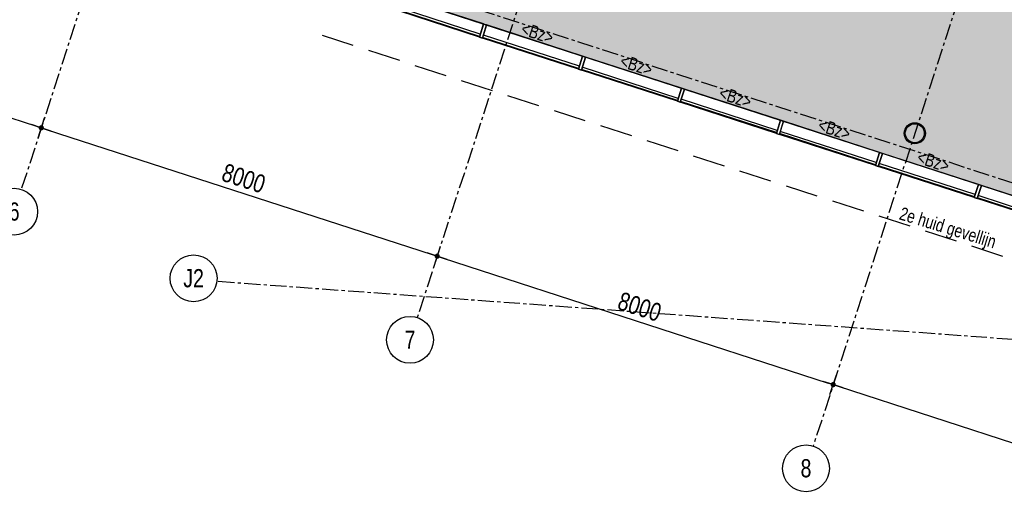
# Model space of a CAD drawing. Header units: millimetres. Extents: x -4106 to 114694, y -37499 to 54647.
# Tile 16 of 109: x 36163 to 55085, y -24055 to -14794. Entities that reach past the tile are written whole.
import ezdxf
from ezdxf.enums import TextEntityAlignment as Align

# ---------------------------------------------------------------- set-up
doc = ezdxf.new("R2010")
doc.units = ezdxf.units.MM
doc.header["$LTSCALE"] = 50
for name, pattern in [('B0301', [25, 12.5, -6.25, 0, -6.25]), ('XREF_05-werkset$0$B0703', [18.75, 12.5, -6.25]), ('XREF_STRAMIEN$0$B0201', [50, 31.25, -6.25, 6.25, -6.25]), ('XREF_STRAMIEN$0$B0202', [28.125, 18.75, -3.125, 3.125, -3.125])]:
    doc.linetypes.add(name, pattern=pattern)
for name, color, linetype in [('FOK_07_STRAMIEN', 13, 'B0301'), ('FOK_22_BINNENWANDEN', 2, 'Continuous'), ('XREF_05-werkset$0$AA01254-_egaal-254', 254, 'Continuous'), ('XREF_05-werkset$0$AI31----_BUITENKOZ', 242, 'Continuous'), ('XREF_05-werkset$0$AI31-O--_GLAS', 242, 'Continuous'), ('XREF_05-werkset$0$AL28XH2-_STAAL', 4, 'Continuous'), ('XREF_05-werkset$0$AL31----_BUITENKOZ', 2, 'Continuous'), ('XREF_05-werkset$0$AT$1A---_ALGEMEEN', 7, 'Continuous'), ('XREF_05_PLAFOND$0$AI45----_PLAFONDAFW', 2, 'Continuous'), ('XREF_STRAMIEN$0$AL$7A---_STRAMIEN', 1, 'XREF_STRAMIEN$0$B0201'), ('XREF_STRAMIEN$0$AM$1A---_ALGEMEEN', 1, 'Continuous'), ('XREF_STRAMIEN$0$BB$7A---_STRAMIEN', 7, 'Continuous'), ('XREF_STRAMIEN$0$BL$7A---_STRAMIEN', 1, 'XREF_STRAMIEN$0$B0202')]:
    doc.layers.add(name, color=color, linetype=linetype)
doc.styles.add('XREF_05-werkset$0$02_100', font='ABTPR.SHX', dxfattribs={"width": 0.8, "height": 250})
doc.styles.add('XREF_STRAMIEN$0$03_1', font='B-GBP.SHX', dxfattribs={"width": 0.8, "height": 3.5})
doc.styles.add('XREF_STRAMIEN$0$03_100', font='B-GBP.SHX', dxfattribs={"width": 0.8, "height": 350})
doc.dimstyles.new('XREF_STRAMIEN$0$03_100', dxfattribs={"dimscale": 100, "dimtxt": 2.5, "dimasz": 1, "dimexe": 2, "dimexo": 0, "dimgap": 1, "dimtad": 1, "dimdec": 0, "dimdsep": 46, "dimtxsty": 'XREF_STRAMIEN$0$03_100', "dimblk": 'XREF_STRAMIEN$0$abt-dot-m', "dimcen": 1, "dimdle": 1, "dimclre": 256, "dimclrt": 3, "dimadec": 3, "dimazin": 0, "dimtfac": 1, "dimtdec": 4, "dimtix": 1, "dimtmove": 2, "dimatfit": 3, "dimldrblk": 'XREF_STRAMIEN$0$dot', "dimfxl": 1, "dimtolj": 1, "dimtzin": 0, "dimarcsym": 0})

# ---------------------------------------------------------------- blocks, each defined once
blk = doc.blocks.new('XREF_05-werkset$0$281B406F')
for radius in [203, 183]:
    blk.add_circle((0, 0), radius)
blk = doc.blocks.new('XREF_05-werkset$0$V-H-28X00A_09145B1')
at = {"layer": 'XREF_05-werkset$0$AL28XH2-_STAAL'}
blk.add_blockref('XREF_05-werkset$0$281B406F', (53365, -16978), dxfattribs=at)
blk = doc.blocks.new('XREF_05-werkset$0$V-K-39-004_B09145W02')
at = {"color": 0, "linetype": 'ByBlock'}
blk.add_lwpolyline([(60, 0), (60, 265), (0, 265), (0, 0)], close=True, dxfattribs=at)
blk = doc.blocks.new('XREF_05-werkset$0$V-K-39-004Y_B09145W02')
at = {"color": 0, "linetype": 'ByBlock'}
blk.add_lwpolyline([(-60, 0), (-60, 265), (0, 265), (0, 0)], close=True, dxfattribs=at)
blk = doc.blocks.new('XREF_05-werkset$0$V-H-31-00MY_B09145W02')
at = {"layer": 'XREF_05-werkset$0$AI31----_BUITENKOZ'}
for p, q in [((-60, 132.5), (-2000, 132.5)), ((-60, -132.5), (-2000, -132.5))]:
    blk.add_line(p, q, dxfattribs=at)
at = {"layer": 'XREF_05-werkset$0$AL31----_BUITENKOZ'}
for p, q in [((-60, -72.5), (-2000, -72.5)), ((-60, -117.5), (-2000, -117.5))]:
    blk.add_line(p, q, dxfattribs=at)
for name, p in [('XREF_05-werkset$0$V-K-39-004_B09145W02', (-2060, -132.5)), ('XREF_05-werkset$0$V-K-39-004Y_B09145W02', (0, -132.5))]:
    blk.add_blockref(name, p, dxfattribs=at)
blk = doc.blocks.new('XREF_05-werkset')
at = {"layer": 'XREF_05-werkset$0$AA01254-_egaal-254'}
h = blk.add_hatch(color=256, dxfattribs=at)
edge = h.paths.add_edge_path()
edge.add_arc((59874, 10809), 8341, 230.9021, 359.4115)
edge.add_line((68215, 10723), (67969, -22305))
edge.add_line((67969, -22305), (67964, -22304))
edge.add_line((67964, -22304), (42794, -14135))
edge.add_line((42794, -14135), (43309, -13923))
edge.add_line((43309, -13923), (43403, -13848))
edge.add_line((43403, -13848), (44171, -13191))
edge.add_line((44171, -13191), (44261, -13113))
edge.add_line((44261, -13113), (45014, -12423))
edge.add_line((45014, -12423), (45100, -12340))
edge.add_line((45100, -12340), (45832, -11626))
edge.add_line((45832, -11626), (45913, -11537))
edge.add_line((45913, -11537), (46628, -10798))
edge.add_line((46628, -10798), (46704, -10705))
edge.add_line((46704, -10705), (47403, -9939))
edge.add_line((47403, -9939), (47474, -9842))
edge.add_line((47474, -9842), (48410, -9209))
edge.add_line((48410, -9209), (48470, -9105))
edge.add_line((48470, -9105), (49140, -8262))
edge.add_line((49140, -8262), (49199, -8157))
edge.add_line((49199, -8157), (49830, -7269))
edge.add_line((49830, -7269), (49882, -7161))
edge.add_line((49882, -7161), (50475, -6233))
edge.add_line((50475, -6233), (50521, -6122))
edge.add_line((50521, -6122), (51072, -5154))
edge.add_line((51072, -5154), (51111, -5040))
edge.add_line((51111, -5040), (51615, -4031))
edge.add_line((51615, -4031), (51647, -3916))
edge.add_line((51647, -3916), (52098, -2868))
edge.add_line((52098, -2868), (52123, -2751))
edge.add_line((52123, -2751), (52515, -1667))
edge.add_line((52515, -1667), (52533, -1548))
edge.add_line((52533, -1548), (52858, -430))
edge.add_line((52858, -430), (52869, -310))
edge.add_line((52869, -310), (53119, 838))
edge.add_line((53119, 838), (53124, 958))
edge.add_line((53124, 958), (53290, 2131))
edge.add_line((53290, 2131), (53287, 2251))
edge.add_line((53287, 2251), (53361, 3440))
edge.add_line((53361, 3440), (53327, 4757))
edge.add_line((53327, 4757), (53311, 4876))
edge.add_line((53311, 4876), (53210, 5801))
edge.add_line((53210, 5801), (54613, 4335))
blk.add_lwpolyline([(67964, -22304), (42794, -14135)], dxfattribs=at)
at = {"layer": 'XREF_05-werkset$0$AI31-O--_GLAS', "linetype": 'XREF_05-werkset$0$B0703'}
blk.add_lwpolyline([(41973, -15093), (59919, -20919)], dxfattribs=at)
blk.add_blockref('XREF_05-werkset$0$V-H-28X00A_09145B1', (0, 0))
at = {"rotation": 342.0200000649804}
for p in [(45095, -15021), (46998, -15639), (48900, -16256), (50802, -16873), (52705, -17491), (54607, -18108), (56509, -18726)]:
    blk.add_blockref('XREF_05-werkset$0$V-H-31-00MY_B09145W02', p, dxfattribs=at)
at = {"layer": 'XREF_05-werkset$0$AT$1A---_ALGEMEEN', "color": 7, "style": 'XREF_05-werkset$0$02_100', "width": 0.8}
for p in [(46074, -15169), (47977, -15786), (49879, -16404), (51781, -17021), (53684, -17638)]:
    blk.add_text('<Bz>', height=250, rotation=342.02, dxfattribs=at).set_placement(p, align=Align.CENTER)
blk.add_text('2e huid gevellijn', height=250, rotation=342.9027, dxfattribs=at).set_placement((53048, -18629))
blk = doc.blocks.new('XREF_STRAMIEN$0$B-S-00-00VY')
at = {"layer": 'XREF_STRAMIEN$0$BL$7A---_STRAMIEN', "color": 1, "linetype": 'Continuous'}
blk.add_circle((0, -4.5), 4.5, dxfattribs=at)
at = {"layer": 'XREF_STRAMIEN$0$BB$7A---_STRAMIEN', "color": 3, "style": 'XREF_STRAMIEN$0$03_1', "width": 0.8}
blk.add_attdef('STRAMIEN', text='', height=3.5, dxfattribs=at).set_placement((0, -4.48), align=Align.MIDDLE)
blk = doc.blocks.new('XREF_STRAMIEN$0$abt-dot-m')
for p, q in [((-2, 0), (0, 0)), ((0, 0), (2, 0))]:
    blk.add_line(p, q)
at = {"color": 1, "const_width": 0.5}
blk.add_lwpolyline([(-0.25, 0, 1), (0.25, 0, 1)], format="xyb", close=True, dxfattribs=at)
blk = doc.blocks.new('*D240')
at = {"layer": 'Defpoints', "color": 0}
for p in [(51735, -22002), (59406, -24281), (59344, -24471)]:
    blk.add_point(p, dxfattribs=at)
at = {"layer": 'XREF_STRAMIEN$0$AM$1A---_ALGEMEEN', "lineweight": -2}
for p, q in [((51735, -22002), (51858, -21621)), ((59344, -24471), (59468, -24091))]:
    blk.add_line(p, q, dxfattribs=at)
at = {"layer": 'XREF_STRAMIEN$0$AM$1A---_ALGEMEEN', "color": 0, "lineweight": -2}
blk.add_line((51892, -21842), (59311, -24250), dxfattribs=at)
at = {"layer": 'XREF_STRAMIEN$0$AM$1A---_ALGEMEEN', "color": 0, "lineweight": -2, "xscale": 100, "yscale": 100, "zscale": 100}
for p, rotation in [((51797, -21812), 162.0199999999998), ((59406, -24281), 342.0199999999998)]:
    blk.add_blockref('XREF_STRAMIEN$0$abt-dot-m', p, dxfattribs=dict(at, rotation=rotation))
at = {"layer": 'XREF_STRAMIEN$0$AM$1A---_ALGEMEEN', "color": 3, "insert": (55686, -22785), "char_height": 350, "attachment_point": 5, "rotation": 342.02, "style": 'XREF_STRAMIEN$0$03_100'}
blk.add_mtext('\\A1;8000', dxfattribs=at)
blk = doc.blocks.new('XREF_STRAMIEN$0$dot')
at = {"color": 1, "const_width": 0.5}
blk.add_lwpolyline([(-0.25, 0, 1), (0.25, 0, 1)], format="xyb", close=True, dxfattribs=at)
blk = doc.blocks.new('*D241')
at = {"layer": 'Defpoints', "color": 0}
for p in [(44126, -19532), (51797, -21812), (51735, -22002)]:
    blk.add_point(p, dxfattribs=at)
at = {"layer": 'XREF_STRAMIEN$0$AM$1A---_ALGEMEEN', "lineweight": -2}
for p, q in [((44126, -19532), (44249, -19152)), ((51735, -22002), (51858, -21621))]:
    blk.add_line(p, q, dxfattribs=at)
at = {"layer": 'XREF_STRAMIEN$0$AM$1A---_ALGEMEEN', "color": 0, "lineweight": -2}
blk.add_line((44282, -19373), (51702, -21781), dxfattribs=at)
at = {"layer": 'XREF_STRAMIEN$0$AM$1A---_ALGEMEEN', "color": 0, "lineweight": -2, "xscale": 100, "yscale": 100, "zscale": 100}
for p, rotation in [((44187, -19342), 162.0199999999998), ((51797, -21812), 342.0199999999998)]:
    blk.add_blockref('XREF_STRAMIEN$0$abt-dot-m', p, dxfattribs=dict(at, rotation=rotation))
at = {"layer": 'XREF_STRAMIEN$0$AM$1A---_ALGEMEEN', "color": 3, "insert": (48077, -20315), "char_height": 350, "attachment_point": 5, "rotation": 342.02, "style": 'XREF_STRAMIEN$0$03_100'}
blk.add_mtext('\\A1;8000', dxfattribs=at)
blk = doc.blocks.new('*D242')
at = {"layer": 'Defpoints', "color": 0}
for p in [(36516, -17063), (44187, -19342), (44126, -19532)]:
    blk.add_point(p, dxfattribs=at)
at = {"layer": 'XREF_STRAMIEN$0$AM$1A---_ALGEMEEN', "lineweight": -2}
for p, q in [((36516, -17063), (36640, -16682)), ((44126, -19532), (44249, -19152))]:
    blk.add_line(p, q, dxfattribs=at)
at = {"layer": 'XREF_STRAMIEN$0$AM$1A---_ALGEMEEN', "color": 0, "lineweight": -2}
blk.add_line((36673, -16903), (44092, -19311), dxfattribs=at)
at = {"layer": 'XREF_STRAMIEN$0$AM$1A---_ALGEMEEN', "color": 0, "lineweight": -2, "xscale": 100, "yscale": 100, "zscale": 100}
for p, rotation in [((36578, -16873), 162.0199999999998), ((44187, -19342), 342.0199999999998)]:
    blk.add_blockref('XREF_STRAMIEN$0$abt-dot-m', p, dxfattribs=dict(at, rotation=rotation))
at = {"layer": 'XREF_STRAMIEN$0$AM$1A---_ALGEMEEN', "color": 3, "insert": (40468, -17846), "char_height": 350, "attachment_point": 5, "rotation": 342.02, "style": 'XREF_STRAMIEN$0$03_100'}
blk.add_mtext('\\A1;8000', dxfattribs=at)
blk = doc.blocks.new('*D243')
at = {"layer": 'Defpoints', "color": 0}
for p in [(28907, -14593), (36578, -16873), (36516, -17063)]:
    blk.add_point(p, dxfattribs=at)
at = {"layer": 'XREF_STRAMIEN$0$AM$1A---_ALGEMEEN', "lineweight": -2}
for p, q in [((28907, -14593), (29030, -14213)), ((36516, -17063), (36640, -16682))]:
    blk.add_line(p, q, dxfattribs=at)
at = {"layer": 'XREF_STRAMIEN$0$AM$1A---_ALGEMEEN', "color": 0, "lineweight": -2}
blk.add_line((29064, -14434), (36483, -16842), dxfattribs=at)
at = {"layer": 'XREF_STRAMIEN$0$AM$1A---_ALGEMEEN', "color": 0, "lineweight": -2, "xscale": 100, "yscale": 100, "zscale": 100}
for p, rotation in [((28969, -14403), 162.0199999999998), ((36578, -16873), 342.0199999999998)]:
    blk.add_blockref('XREF_STRAMIEN$0$abt-dot-m', p, dxfattribs=dict(at, rotation=rotation))
at = {"layer": 'XREF_STRAMIEN$0$AM$1A---_ALGEMEEN', "color": 3, "insert": (32858, -15376), "char_height": 350, "attachment_point": 5, "rotation": 342.02, "style": 'XREF_STRAMIEN$0$03_100'}
blk.add_mtext('\\A1;8000', dxfattribs=at)
blk = doc.blocks.new('XREF_05_PLAFOND')
at = {"layer": 'XREF_05_PLAFOND$0$AI45----_PLAFONDAFW'}
h = blk.add_hatch(dxfattribs=at)
h.set_pattern_fill('_USER,_O', color=256, scale=600, angle=90, pattern_type=0)
h.set_pattern_definition([(81.94, (95233.5, 35104.6), (-594.073, 84.126), [])])
edge = h.paths.add_edge_path(flags=16)
edge.add_arc((41622, 26897), 5450, 0, 360)
h.paths.add_polyline_path([(49934, 30177), (51534, 30177), (51534, 27777), (49934, 27777)], flags=16)
edge = h.paths.add_edge_path(flags=16)
edge.add_arc((86127, 26613), 3800, 0, 360)
edge = h.paths.add_edge_path(flags=16)
edge.add_arc((74999, -10767), 5450, 0, 360)
edge = h.paths.add_edge_path()
edge.add_line((31231, 21828), (22997, 22270))
edge.add_line((22997, 22270), (24807, 36095))
edge.add_line((24807, 36095), (95374, 36095))
edge.add_line((95374, 36095), (86393, -27328))
edge.add_line((86393, -27328), (68974, -21675))
edge.add_line((68974, -21675), (69214, 10716))
edge.add_arc((59885, 10785), 9330, 359.5745, 446.6108)
edge.add_line((60436, 20099), (31231, 21828))
h = blk.add_hatch(dxfattribs=at)
h.set_pattern_fill('_USER,_O', color=256, scale=1800, pattern_type=0)
h.set_pattern_definition([(351.94, (95233.5, 35104.6), (252.378, 1782.22), [])])
edge = h.paths.add_edge_path(flags=16)
edge.add_arc((74999, -10767), 5450, 0, 360)
edge = h.paths.add_edge_path(flags=16)
edge.add_arc((41622, 26897), 5450, 0, 360)
h.paths.add_polyline_path([(49934, 30177), (51534, 30177), (51534, 27777), (49934, 27777)], flags=16)
edge = h.paths.add_edge_path(flags=16)
edge.add_arc((86127, 26613), 3800, 0, 360)
edge = h.paths.add_edge_path()
edge.add_line((31231, 21828), (22997, 22270))
edge.add_line((22997, 22270), (24807, 36095))
edge.add_line((24807, 36095), (95374, 36095))
edge.add_line((95374, 36095), (86393, -27328))
edge.add_line((86393, -27328), (68974, -21675))
edge.add_line((68974, -21675), (69214, 10716))
edge.add_arc((59885, 10785), 9330, 359.5745, 446.6108)
edge.add_line((60436, 20099), (31231, 21828))
blk = doc.blocks.new('XREF_STRAMIEN')
at = {"layer": 'XREF_STRAMIEN$0$AL$7A---_STRAMIEN', "ltscale": 0.2}
for p, q in [((4081.1, -1324.5), (99881.1, -32414.8)), ((94646.6, -23816.4), (39944.6, -19828.1))]:
    blk.add_line(p, q, dxfattribs=at)
for points in [[(56207.6, 43612.9), (36194.5, -18054.4)], [(64618.3, 43612.9), (43803.8, -20523.9)], [(73029.1, 43612.9), (51413.1, -22993.3)]]:
    blk.add_lwpolyline(points, dxfattribs=at)
ref = blk.add_blockref('XREF_STRAMIEN$0$B-S-00-00VY', (36056.3, -18035.1), dxfattribs=dict(xscale=100, yscale=100))
ref.add_attrib('STRAMIEN', '6', dxfattribs={"layer": 'XREF_STRAMIEN$0$BB$7A---_STRAMIEN', "color": 3, "height": 350, "style": 'XREF_STRAMIEN$0$03_100', "width": 0.8}).set_placement((36056.3, -18482.6), align=Align.MIDDLE)
ref = blk.add_blockref('XREF_STRAMIEN$0$B-S-00-00VY', (39504.9, -19317.3), dxfattribs=dict(xscale=100, yscale=100))
ref.add_attrib('STRAMIEN', 'J2', dxfattribs={"layer": 'XREF_STRAMIEN$0$BB$7A---_STRAMIEN', "color": 3, "height": 350, "style": 'XREF_STRAMIEN$0$03_100', "width": 0.8}).set_placement((39504.9, -19764.8), align=Align.MIDDLE)
ref = blk.add_blockref('XREF_STRAMIEN$0$B-S-00-00VY', (43664.8, -20499.4), dxfattribs=dict(xscale=100, yscale=100))
ref.add_attrib('STRAMIEN', '7', dxfattribs={"layer": 'XREF_STRAMIEN$0$BB$7A---_STRAMIEN', "color": 3, "height": 350, "style": 'XREF_STRAMIEN$0$03_100', "width": 0.8}).set_placement((43664.8, -20946.9), align=Align.MIDDLE)
ref = blk.add_blockref('XREF_STRAMIEN$0$B-S-00-00VY', (51274.2, -22971.4), dxfattribs=dict(xscale=100, yscale=100))
ref.add_attrib('STRAMIEN', '8', dxfattribs={"layer": 'XREF_STRAMIEN$0$BB$7A---_STRAMIEN', "color": 3, "height": 350, "style": 'XREF_STRAMIEN$0$03_100', "width": 0.8}).set_placement((51274.2, -23418.9), align=Align.MIDDLE)
at = {"layer": 'XREF_STRAMIEN$0$AM$1A---_ALGEMEEN'}
for p1, p2, picture, middle in [((28906.9, -14593.4), (36516.3, -17062.8), '*D243', (32858.2, -15376.3)), ((36516.3, -17062.8), (44125.6, -19532.3), '*D242', (40467.5, -17845.8)), ((44125.6, -19532.3), (51734.9, -22001.8), '*D241', (48076.9, -20315.3)), ((51734.9, -22001.8), (59344.2, -24471.3), '*D240', (55686.2, -22784.7))]:
    dim = blk.add_aligned_dim(p1=p1, p2=p2, distance=200, dimstyle='XREF_STRAMIEN$0$03_100', dxfattribs=at)
    dim.commit()
    dim.dimension.update_dxf_attribs({"geometry": picture, "text_midpoint": middle})

msp = doc.modelspace()

# ---------------------------------------------------------------- block references
msp.add_blockref('XREF_05_PLAFOND', (0, 0))
at = {"layer": 'FOK_07_STRAMIEN'}
msp.add_blockref('XREF_STRAMIEN', (0, 0), dxfattribs=at)
at = {"layer": 'FOK_22_BINNENWANDEN'}
msp.add_blockref('XREF_05-werkset', (0, 0), dxfattribs=at)

doc.saveas('drawing.dxf')
